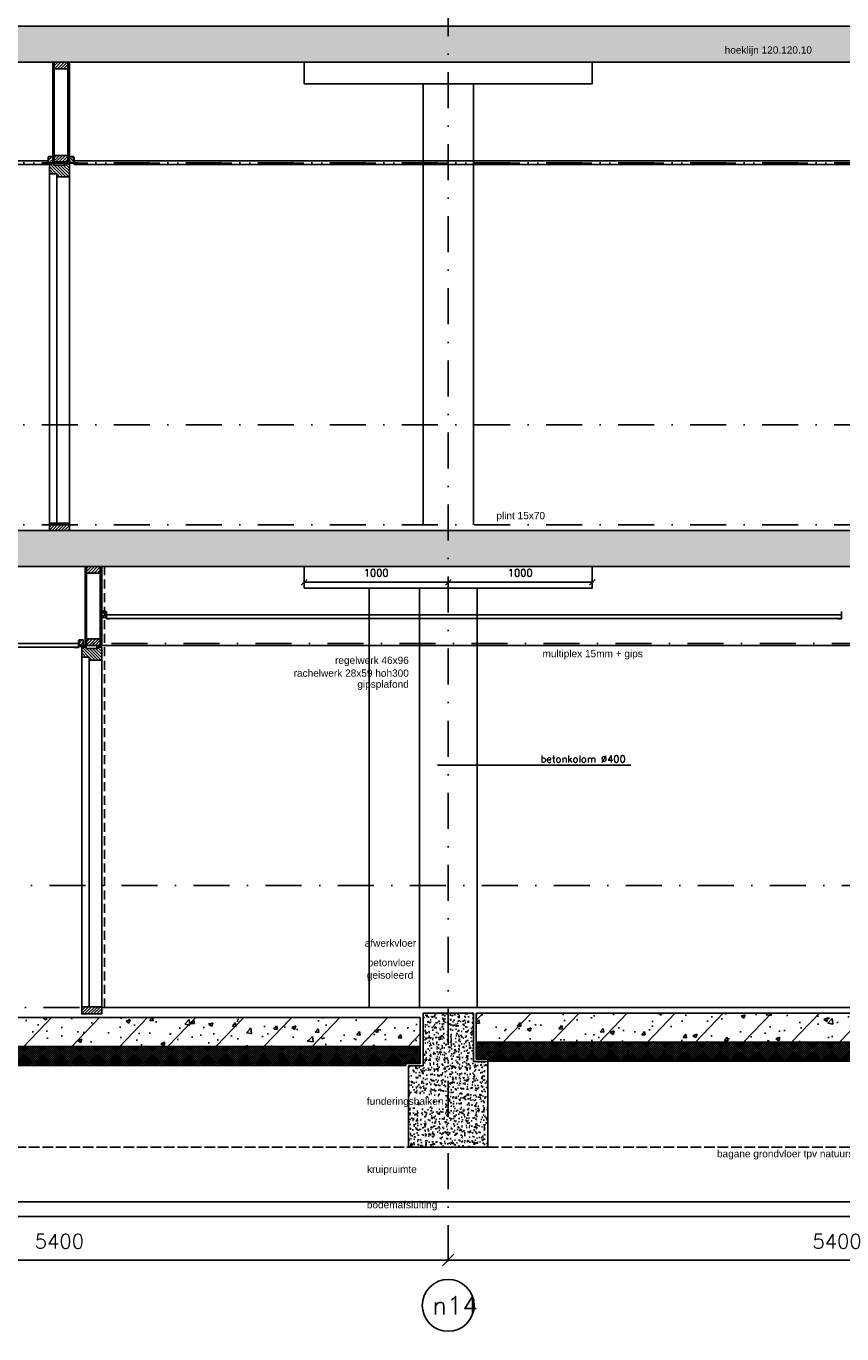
# Model space of a CAD drawing. Extents: x 0 to 317513, y 0 to 193913.
# Tile 34 of 105: x 222692 to 228355, y 90181 to 99256. Entities that reach past the tile are written whole.
import ezdxf
from ezdxf.enums import TextEntityAlignment as Align

# ---------------------------------------------------------------- set-up
doc = ezdxf.new("R2010")
doc.units = 0
doc.header["$LTSCALE"] = 20
doc.header["$MEASUREMENT"] = 0
doc.header["$PDSIZE"] = -1
for name, pattern in [('DASHDOT', [25, 12.5, -6.25, 0, -6.25]), ('DD1', [2.66667, 1.66667, -0.5, 0, -0.5]), ('HIDDEN2', [4.6875, 3.125, -1.5625])]:
    doc.linetypes.add(name, pattern=pattern)
doc.layers.get('0').update_dxf_attribs({"linetype": 'CONTINUOUS'})
doc.layers.get('DEFPOINTS').update_dxf_attribs({"linetype": 'CONTINUOUS'})
for name, color, linetype in [('A--01A1_ACEER', 1, 'CONTINUOUS'), ('A--A23--_F--3-', 9, 'CONTINUOUS'), ('A--A25--_F--3-', 9, 'CONTINUOUS'), ('A--A31--_F--3-', 9, 'CONTINUOUS'), ('A--A42--_F-23-', 9, 'CONTINUOUS'), ('A--L$7A3-_STRAMIEN', 3, 'CONTINUOUS'), ('A--L13D2_VLOEREN', 2, 'CONTINUOUS'), ('A--L21--_F-23-', 4, 'CONTINUOUS'), ('A--L22D2_BINNENWAND', 2, 'CONTINUOUS'), ('A--L22DC1_BINNENWAND', 1, 'HIDDEN2'), ('A--L23--', 7, 'CONTINUOUS'), ('A--L23--_F--3-', 7, 'CONTINUOUS'), ('A--L25--', 7, 'CONTINUOUS'), ('A--L25--_F-23-', 7, 'CONTINUOUS'), ('A--L28D1_KONSTRUKTIES', 1, 'CONTINUOUS'), ('A--L28DC1_KONSTRUKTIES', 1, 'HIDDEN2'), ('A--L31--', 2, 'CONTINUOUS'), ('A--L31--_F--3-', 7, 'CONTINUOUS'), ('A--L35--', 7, 'CONTINUOUS'), ('A--L35-D2-_PLAFONDS', 2, 'CONTINUOUS'), ('A--L35-D4-_PLAFONDS', 4, 'CONTINUOUS'), ('A--L42--', 7, 'CONTINUOUS'), ('A--L42--_F-23-', 7, 'CONTINUOUS'), ('A--M$1A-_F123-', 1, 'CONTINUOUS'), ('A--T$1A-_F123_20', 1, 'CONTINUOUS'), ('A--T$7A-_STRAMIEN', 2, 'CONTINUOUS'), ('A--T$7A8-_STRAMIEN', 8, 'DASHDOT'), ('A--T01A-25_TEKST', 2, 'CONTINUOUS'), ('STRAMIEN', 8, 'DD1'), ('X--LR---_CP', 7, 'CONTINUOUS')]:
    doc.layers.add(name, color=color, linetype=linetype)
doc.styles.add('ALFA-0_25', font='ROMANS')
doc.styles.add('EB2', font='ARIAL.TTF')
doc.styles.add('HIEMSTRA', font='romans.shx')
doc.dimstyles.get("Standard").update_dxf_attribs({"dimscale": 40, "dimtxt": 2.5, "dimasz": 2, "dimexe": 0.3, "dimexo": 0.3, "dimgap": 2, "dimtad": 1, "dimdec": 0, "dimzin": 0, "dimdsep": 46, "dimtxsty": 'HIEMSTRA', "dimblk1": 'OBLIQUE', "dimblk2": 'OBLIQUE', "dimsah": 1, "dimcen": 0.09, "dimdle": 0.3, "dimclrd": 1, "dimclre": 1, "dimclrt": 3, "dimadec": 0, "dimazin": 0, "dimtfac": 1, "dimtdec": 4, "dimtix": 1, "dimtmove": 2, "dimatfit": 3, "dimldrblk": 'OBLIQUE', "dimfxl": 0, "dimtvp": 625, "dimtolj": 1, "dimtzin": 0, "dimarcsym": 0})
pattern_1 = [(45, (0, 0), (-10.6066, 10.6066), [])]

# ---------------------------------------------------------------- blocks, each defined once
blk = doc.blocks.new('*U937')
at = {"layer": 'A--L23--_F--3-', "color": 2, "linetype": 'Continuous'}
blk.add_lwpolyline([(0, 0), (0, -20), (-14792.3, -20), (-14792.3, 0)], dxfattribs=at)
blk = doc.blocks.new('_OBLIQUE')
at = {"color": 0, "linetype": 'ByBlock'}
blk.add_line((-0.5, -0.5), (0.5, 0.5), dxfattribs=at)
blk = doc.blocks.new('*D117')
at = {"color": 1, "linetype": 'ByBlock'}
for p, q in [((225628.3, 95396.7), (224616.3, 95396.7)), ((224622.3, 95408.6), (224622.3, 95390.7)), ((225622.3, 95408.6), (225622.3, 95390.7))]:
    blk.add_line(p, q, dxfattribs=at)
at = {"layer": 'DEFPOINTS', "color": 0, "linetype": 'ByBlock'}
for p in [(224622.3, 95414.6), (224622.3, 95396.7), (225622.3, 95414.6)]:
    blk.add_point(p, dxfattribs=at)
at = {"color": 1, "linetype": 'ByBlock', "xscale": 40, "yscale": 40, "zscale": 40, "rotation": 180}
blk.add_blockref('_OBLIQUE', (224622.3, 95396.7), dxfattribs=at)
at = {"color": 1, "linetype": 'ByBlock', "xscale": 40, "yscale": 40, "zscale": 40}
blk.add_blockref('_OBLIQUE', (225622.3, 95396.7), dxfattribs=at)
at = {"color": 2, "linetype": 'ByBlock', "insert": (225122.3, 95461.7), "char_height": 50, "attachment_point": 5, "style": 'HIEMSTRA'}
blk.add_mtext('\\A1;1000', dxfattribs=at)
blk = doc.blocks.new('Q020259-')
at = {"layer": 'A--A25--_F--3-'}
h = blk.add_hatch(dxfattribs=at)
h.set_pattern_fill('ALFALINE', color=256, scale=15, style=0, pattern_type=2)
h.set_pattern_definition(pattern_1)
h.paths.add_polyline_path([(0, 0), (0, 46), (28, 46), (28, 0)])
at = {"layer": 'A--L25--_F-23-', "color": 2, "linetype": 'Continuous'}
blk.add_lwpolyline([(0, 0), (0, 46), (28, 46), (28, 0)], close=True, dxfattribs=at)
at = {"layer": 'X--LR---_CP'}
for p in [(0, 0), (0, 0), (28, 0)]:
    blk.add_point(p, dxfattribs=at)
blk = doc.blocks.new('*D118')
at = {"color": 1, "linetype": 'ByBlock'}
for p, q in [((225616.3, 95396.7), (226628.3, 95396.7)), ((225622.3, 95408.6), (225622.3, 95390.7)), ((226622.3, 95408.6), (226622.3, 95390.7))]:
    blk.add_line(p, q, dxfattribs=at)
at = {"layer": 'DEFPOINTS', "color": 0, "linetype": 'ByBlock'}
for p in [(225622.3, 95414.6), (226622.3, 95414.6), (226622.3, 95396.7)]:
    blk.add_point(p, dxfattribs=at)
at = {"color": 1, "linetype": 'ByBlock', "xscale": 40, "yscale": 40, "zscale": 40, "rotation": 180}
blk.add_blockref('_OBLIQUE', (225622.3, 95396.7), dxfattribs=at)
at = {"color": 1, "linetype": 'ByBlock', "xscale": 40, "yscale": 40, "zscale": 40}
blk.add_blockref('_OBLIQUE', (226622.3, 95396.7), dxfattribs=at)
at = {"color": 2, "linetype": 'ByBlock', "insert": (226122.3, 95461.7), "char_height": 50, "attachment_point": 5, "style": 'HIEMSTRA'}
blk.add_mtext('\\A1;1000', dxfattribs=at)
blk = doc.blocks.new('*U924')
at = {"layer": 'A--A42--_F-23-', "linetype": 'Continuous'}
h = blk.add_hatch(dxfattribs=at)
h.set_pattern_fill('ALFALINE', color=256, scale=40, style=0)
h.set_pattern_definition([(45, (-223211.343, -94958.398), (-28.284271, 28.284271), [])])
h.paths.add_polyline_path([(0, 0), (-5, 0), (-5, 547.5), (0, 547.5), (5, 547.5), (5, 0)])
at = {"layer": 'A--L42--_F-23-', "color": 2, "linetype": 'Continuous'}
for points in [[(0, 0), (-5, 0), (-5, 547.5), (0, 547.5)], [(0, 0), (5, 0), (5, 547.5), (0, 547.5)]]:
    blk.add_lwpolyline(points, dxfattribs=at)
blk = doc.blocks.new('Q020283-')
at = {"layer": 'A--A25--_F--3-'}
h = blk.add_hatch(dxfattribs=at)
h.set_pattern_fill('ALFALINE', color=256, scale=15, style=0, pattern_type=2)
h.set_pattern_definition(pattern_1)
h.paths.add_polyline_path([(0, 0), (0, 96), (46, 96), (46, 0)])
at = {"layer": 'A--L25--_F-23-', "color": 2, "linetype": 'Continuous'}
blk.add_lwpolyline([(0, 0), (0, 96), (46, 96), (46, 0)], close=True, dxfattribs=at)
at = {"layer": 'X--LR---_CP'}
for p in [(0, 0), (0, 0), (46, 0)]:
    blk.add_point(p, dxfattribs=at)
blk = doc.blocks.new('*U923')
at = {"layer": 'A--A42--_F-23-', "linetype": 'Continuous'}
h = blk.add_hatch(dxfattribs=at)
h.set_pattern_fill('ALFALINE', color=256, scale=40, style=0)
h.set_pattern_definition([(45, (-223105.343, -94958.398), (-28.284271, 28.284271), [])])
h.paths.add_polyline_path([(0, 0), (-5, 0), (-5, 547.5), (0, 547.5), (5, 547.5), (5, 0)])
at = {"layer": 'A--L42--_F-23-', "color": 2, "linetype": 'Continuous'}
for points in [[(0, 0), (-5, 0), (-5, 547.5), (0, 547.5)], [(0, 0), (5, 0), (5, 547.5), (0, 547.5)]]:
    blk.add_lwpolyline(points, dxfattribs=at)
blk = doc.blocks.new('*D175')
at = {"color": 1, "linetype": 'ByBlock'}
for p, q in [((225622.3, 90705), (225622.3, 90693)), ((225622.3, 90693), (231022.3, 90693)), ((231022.3, 90705), (231022.3, 90693))]:
    blk.add_line(p, q, dxfattribs=at)
at = {"layer": 'DEFPOINTS', "color": 0, "linetype": 'ByBlock'}
for p in [(225622.3, 90693), (231022.3, 90693), (231022.3, 90693)]:
    blk.add_point(p, dxfattribs=at)
at = {"color": 1, "linetype": 'ByBlock', "xscale": 80, "yscale": 80, "zscale": 80, "rotation": 180}
blk.add_blockref('_OBLIQUE', (225622.3, 90693), dxfattribs=at)
at = {"color": 1, "linetype": 'ByBlock', "xscale": 80, "yscale": 80, "zscale": 80}
blk.add_blockref('_OBLIQUE', (231022.3, 90693), dxfattribs=at)
at = {"color": 3, "linetype": 'ByBlock', "insert": (228322.3, 90823), "char_height": 100, "attachment_point": 5, "style": 'HIEMSTRA'}
blk.add_mtext('\\A1;5400', dxfattribs=at)
blk = doc.blocks.new('*D176')
at = {"color": 1, "linetype": 'ByBlock'}
for p, q in [((220222.3, 90705), (220222.3, 90693)), ((220222.3, 90693), (225622.3, 90693)), ((225622.3, 90705), (225622.3, 90693))]:
    blk.add_line(p, q, dxfattribs=at)
at = {"layer": 'DEFPOINTS', "color": 0, "linetype": 'ByBlock'}
for p in [(220222.3, 90693), (225622.3, 90693), (225622.3, 90693)]:
    blk.add_point(p, dxfattribs=at)
at = {"color": 1, "linetype": 'ByBlock', "xscale": 80, "yscale": 80, "zscale": 80, "rotation": 180}
blk.add_blockref('_OBLIQUE', (220222.3, 90693), dxfattribs=at)
at = {"color": 1, "linetype": 'ByBlock', "xscale": 80, "yscale": 80, "zscale": 80}
blk.add_blockref('_OBLIQUE', (225622.3, 90693), dxfattribs=at)
at = {"color": 3, "linetype": 'ByBlock', "insert": (222922.3, 90823), "char_height": 100, "attachment_point": 5, "style": 'HIEMSTRA'}
blk.add_mtext('\\A1;5400', dxfattribs=at)
blk = doc.blocks.new('*U874')
at = {"layer": 'A--A42--_F-23-', "linetype": 'Continuous'}
h = blk.add_hatch(dxfattribs=at)
h.set_pattern_fill('ALFALINE', color=256, scale=40, style=0)
h.set_pattern_definition([(45, (-222986.843, -98313.398), (-28.284271, 28.284271), [])])
h.paths.add_polyline_path([(0, 0), (-5, 0), (-5, 692.5), (0, 692.5), (5, 692.5), (5, 0)])
at = {"layer": 'A--L42--_F-23-', "color": 2, "linetype": 'Continuous'}
for points in [[(0, 0), (-5, 0), (-5, 692.5), (0, 692.5)], [(0, 0), (5, 0), (5, 692.5), (0, 692.5)]]:
    blk.add_lwpolyline(points, dxfattribs=at)
blk = doc.blocks.new('*U873')
at = {"layer": 'A--A42--_F-23-', "linetype": 'Continuous'}
h = blk.add_hatch(dxfattribs=at)
h.set_pattern_fill('ALFALINE', color=256, scale=40, style=0)
h.set_pattern_definition([(45, (-222880.843, -98313.398), (-28.284271, 28.284271), [])])
h.paths.add_polyline_path([(0, 0), (-5, 0), (-5, 692.5), (0, 692.5), (5, 692.5), (5, 0)])
at = {"layer": 'A--L42--_F-23-', "color": 2, "linetype": 'Continuous'}
for points in [[(0, 0), (-5, 0), (-5, 692.5), (0, 692.5)], [(0, 0), (5, 0), (5, 692.5), (0, 692.5)]]:
    blk.add_lwpolyline(points, dxfattribs=at)

msp = doc.modelspace()

# ---------------------------------------------------------------- hatches: boundary and pattern name
at = {"layer": 'A--A23--_F--3-'}
h = msp.add_hatch(dxfattribs=at)
h.set_pattern_fill('ALFABET', color=256, scale=20, angle=1, style=0, pattern_type=2)
h.set_pattern_definition([(46, (155667.74, 3500), (-86.32078, 83.359), []), (51, (155667.74, 3500), (143.64922, -10.04493), [15, -165]), (356, (155667.74, 3500), (-30.37155, 149.9312), [12, -132]), (101.4514, (155679.71, 3499.16), (113.27778, 139.88618), [12.74804, -140.22842]), (47.1842, (155667.04, 3540), (213.99344, -29.37358), [22.5, -247.5]), (97.6356, (155684.88, 3537.55), (183.50393, 198.05632), [19.12206, -210.3426]), (352.1842, (155667.04, 3540), (183.50378, 198.05647), [18, -198]), (22, (155687.21, 3530.34), (120.76856, -78.42802), [15, -165]), (327, (155687.21, 3530.34), (46.12453, 145.8572), [12, -132]), (72.4514, (155697.28, 3523.81), (166.89315, 67.42906), [12.74804, -140.22842]), (38.5, (155667.74, 3500), (1.26964, 66.611074), [0, -130.4, 0, -134, 0, -132.5]), (8.5, (155667.74, 3500), (51.229207, 79.788568), [0, -76.4, 0, -127.4, 0, -50.5]), (328.5, (155623.15, 3499.22), (106.826954, -2.64699), [0, -50, 0, -156, 0, -207]), (318.5, (155603.15, 3498.87), (116.270055, 22.05355), [0, -65, 0, -103.6, 0, -147]), (318.5, (155603.15, 3498.87), (116.270055, 22.05355), [0, -65, 0, -103.6, 0, -147])])
h.paths.add_polyline_path([(209240.2, 99005.9), (234483.3, 99005.9), (234483.2, 99255.9), (209240.2, 99255.9)])
h = msp.add_hatch(dxfattribs=at)
h.set_pattern_fill('ALFABET', color=256, scale=20, angle=1, style=0, pattern_type=2)
h.set_pattern_definition([(46, (157742.79, 1e-11), (-86.32078, 83.359), []), (51, (157742.79, 1e-11), (143.64922, -10.04493), [15, -165]), (356, (157742.8, 1e-11), (-30.37155, 149.9312), [12, -132]), (101.4514, (157754.76, -0.84), (113.27778, 139.88618), [12.74804, -140.22842]), (47.1842, (157742.1, 40), (213.99344, -29.37358), [22.5, -247.5]), (97.6356, (157759.93, 37.55), (183.50393, 198.05632), [19.12206, -210.3426]), (352.1842, (157742.1, 40), (183.50378, 198.05647), [18, -198]), (22, (157762.27, 30.34), (120.76856, -78.42802), [15, -165]), (327, (157762.27, 30.34), (46.12453, 145.8572), [12, -132]), (72.4514, (157772.33, 23.81), (166.89315, 67.42906), [12.74804, -140.22842]), (38.5, (157742.793, 1e-11), (1.26964, 66.611074), [0, -130.4, 0, -134, 0, -132.5]), (8.5, (157742.79, 1e-11), (51.229207, 79.788568), [0, -76.4, 0, -127.4, 0, -50.5]), (328.5, (157698.2, -0.78), (106.826954, -2.64699), [0, -50, 0, -156, 0, -207]), (318.5, (157678.2, -1.13), (116.270055, 22.05355), [0, -65, 0, -103.6, 0, -147]), (318.5, (157678.2, -1.13), (116.270055, 22.05355), [0, -65, 0, -103.6, 0, -147])])
h.paths.add_polyline_path([(217087.3, 95505.9), (235170.5, 95505.9), (235170.5, 95755.9), (217087.3, 95755.9)])
h = msp.add_hatch(dxfattribs=at)
h.set_pattern_fill('AR-CONC', color=256, scale=10, style=0, pattern_type=2)
h.set_pattern_definition([(130, (398669.855, 0), (-71.726018, -6.275213), [7.5, -82.5]), (185, (398669.855, 0), (13.875133, 75.219213), [6, -66]), (79.5486, (398663.88, -0.52), (-57.850938, 68.943954), [6.37402, -70.11421]), (133.8158, (398669.855, 20), (-106.724105, -16.5519), [11.25, -123.75]), (83.3644, (398660.96, 18.62), (-93.46627, 97.411787), [9.56103, -105.1713]), (188.8158, (398669.85, 20), (-93.466195, 97.41186), [9, -99]), (159, (398659.855, 15), (-59.690705, -40.261889), [7.5, -82.5]), (214, (398659.855, 15), (-24.331533, 72.515005), [6, -66]), (108.5486, (398654.88, 11.645), (-84.022263, 32.25305), [6.37402, -70.11421]), (142.5, (398669.855, 0), (-1.2159855, 33.2893854), [0, -65.2, 0, -67, 0, -66.25]), (172.5, (398669.855, 0), (-26.306954, 39.441171), [0, -38.2, 0, -63.7, 0, -25.25]), (212.5, (398692.155, 0), (-53.3822436, -2.255487), [0, -25, 0, -78, 0, -103.5]), (222.5, (398702.155, 0), (-58.318617, 10.010498), [0, -32.5, 0, -51.8, 0, -73.5])])
h.paths.add_polyline_path([(225797.3, 92405.9), (225447.3, 92405.9), (225447.3, 92040.9), (225347.3, 92040.9), (225347.3, 91475.9), (225897.3, 91475.9), (225897.3, 92070.9), (225797.3, 92070.9)])
h = msp.add_hatch(dxfattribs=at)
h.set_pattern_fill('ALFABET', color=256, scale=40, angle=1, style=0, pattern_type=2)
h.set_pattern_definition([(46, (70901.5, 1e-11), (-172.64155, 166.718), []), (51, (70901.5, 1e-11), (287.29845, -20.08986), [30, -330]), (356, (70901.5, 1e-11), (-60.7431, 299.8624), [24, -264]), (101.4514, (70925.44, -1.67), (226.55556, 279.77237), [25.49608, -280.45684]), (47.1842, (70900.1, 80), (427.9869, -58.74715), [45, -495]), (97.6356, (70935.76, 75.1), (367.0079, 396.11265), [38.2441, -420.6852]), (352.1842, (70900.1, 80), (367.0076, 396.1129), [36, -396]), (22, (70940.44, 60.7), (241.53712, -156.85604), [30, -330]), (327, (70940.44, 60.7), (92.24906, 291.7144), [24, -264]), (72.4514, (70960.57, 47.62), (333.7863, 134.8581), [25.49608, -280.45684]), (38.5, (70901.49, 1e-11), (2.53928, 133.22215), [0, -260.8, 0, -268, 0, -265]), (8.5, (70901.5, 1e-11), (102.45841, 159.57714), [0, -152.8, 0, -254.8, 0, -101]), (328.5, (70812.31, -1.56), (213.65391, -5.29398), [0, -100, 0, -312, 0, -414]), (318.5, (70772.31, -2.25), (232.54011, 44.1071), [0, -130, 0, -207.2, 0, -294]), (318.5, (70772.31, -2.25), (232.54011, 44.1071), [0, -130, 0, -207.2, 0, -294])])
h.paths.add_polyline_path([(232052.3, 92205.9), (225817.3, 92205.9), (225817.3, 92405.9), (232052.3, 92405.9)])
h = msp.add_hatch(dxfattribs=at)
h.set_pattern_fill('ALFABET', color=256, scale=40, angle=1, style=0, pattern_type=2)
h.set_pattern_definition([(46, (202577.25, 93821.48), (-172.6416, 166.718), []), (51, (202577.25, 93821.48), (287.2984, -20.0899), [30, -330]), (356, (202577.25, 93821.48), (-60.743, 299.8624), [24, -264]), (101.4514, (202601.2, 93819.8), (226.5556, 279.7724), [25.496, -280.457]), (47.1842, (202575.86, 93901.46), (427.987, -58.747), [45, -495]), (97.6356, (202611.52, 93896.57), (367.008, 396.113), [38.244, -420.685]), (352.1842, (202575.86, 93901.46), (367.0076, 396.113), [36, -396]), (22, (202616.2, 93882.17), (241.5371, -156.856), [30, -330]), (327, (202616.2, 93882.17), (92.249, 291.7144), [24, -264]), (72.4514, (202636.33, 93869.1), (333.7863, 134.858), [25.496, -280.457]), (38.5, (202577.25, 93821.48), (2.5393, 133.22215), [0, -260.8, 0, -268, 0, -265]), (8.5, (202577.25, 93821.48), (102.4584, 159.5771), [0, -152.8, 0, -254.8, 0, -101]), (328.5, (202488.07, 93819.92), (213.6539, -5.294), [0, -100, 0, -312, 0, -414]), (318.5, (202448.07, 93819.22), (232.5401, 44.1071), [0, -130, 0, -207.2, 0, -294]), (318.5, (202448.07, 93819.22), (232.5401, 44.1071), [0, -130, 0, -207.2, 0, -294])])
h.paths.add_polyline_path([(220417.3, 92175.9), (225427.3, 92175.9), (225427.3, 92375.9), (220417.3, 92375.9)])
h = msp.add_hatch(dxfattribs=at)
h.set_pattern_fill('ALFAKRS', color=256, scale=10, style=0, pattern_type=2)
h.set_pattern_definition([(135, (304053.387, 1e-11), (7.0710678, 7.0710678), []), (45, (304053.387, 1e-11), (7.0710678, -7.0710678), [])])
h.paths.add_polyline_path([(226717.5, 92073.9), (232052.3, 92073.9), (232052.3, 92205.9), (225817.3, 92205.9), (225817.3, 92085.9), (225897.3, 92085.9), (225897.3, 92073.9)])
h = msp.add_hatch(dxfattribs=at)
h.set_pattern_fill('ALFAKRS', color=256, scale=10, style=0, pattern_type=2)
h.set_pattern_definition([(45, (156105.011, 10), (-7.0710678, 7.0710678), []), (135, (156105.011, 10), (-7.0710678, -7.0710678), [])])
h.paths.add_polyline_path([(225327.3, 92043.9), (220417.3, 92043.9), (220417.3, 92175.9), (225427.3, 92175.9), (225427.3, 92055.9), (225327.3, 92055.9)])
at = {"layer": 'A--A31--_F--3-'}
h = msp.add_hatch(dxfattribs=at)
h.set_pattern_fill('ALFALINE', color=256, scale=15, style=0, pattern_type=2)
h.set_pattern_definition([(135, (223024.938, 98300.898), (10.6066, 10.6066), [])])
h.paths.add_polyline_path([(222855, 98231.9), (222852.8, 98234), (222852.8, 98291.9), (222852.8, 98300.9), (222872.8, 98300.9), (222882.8, 98300.9), (222882.8, 98291.9), (222961.8, 98291.9), (222961.8, 98300.9), (222991.8, 98300.9), (222991.8, 98227.9), (222991.8, 98211.9), (222990.8, 98210.9), (222904.8, 98210.9), (222903.8, 98211.9), (222903.8, 98219.9), (222903.8, 98231.2), (222903.1, 98231.9)])
h = msp.add_hatch(dxfattribs=at)
h.set_pattern_fill('ALFALINE', color=256, scale=15, style=0, pattern_type=2)
h.set_pattern_definition([(45, (191359.55, 97166.477), (-10.606602, 10.606602), [])])
h.paths.add_polyline_path([(222991.8, 95755.9), (222991.8, 95805.9), (222852.8, 95805.9), (222852.8, 95755.9)])
h = msp.add_hatch(dxfattribs=at)
h.set_pattern_fill('ALFALINE', color=256, scale=15, style=0, pattern_type=2)
h.set_pattern_definition([(135, (223249.438, 94945.898), (10.6066, 10.6066), [])])
h.paths.add_polyline_path([(223079.5, 94876.9), (223077.3, 94879), (223077.3, 94936.9), (223077.3, 94945.9), (223097.3, 94945.9), (223107.3, 94945.9), (223107.3, 94936.9), (223186.3, 94936.9), (223186.3, 94945.9), (223216.3, 94945.9), (223216.3, 94872.9), (223216.3, 94856.9), (223215.3, 94855.9), (223129.3, 94855.9), (223128.3, 94856.9), (223128.3, 94864.9), (223128.3, 94876.2), (223127.6, 94876.9)])
h = msp.add_hatch(dxfattribs=at)
h.set_pattern_fill('ALFALINE', color=256, scale=15, style=0, pattern_type=2)
h.set_pattern_definition([(45, (191584.05, 93811.477), (-10.606602, 10.606602), [])])
h.paths.add_polyline_path([(223216.3, 92400.9), (223216.3, 92450.9), (223077.3, 92450.9), (223077.3, 92400.9)])

# ---------------------------------------------------------------- linework, layer by layer
at = {"layer": 'A--01A1_ACEER'}
for p, q in [((225447.3, 95795.9), (225447.3, 98855.9)), ((222852.8, 95780.9), (222852.8, 98300.9)), ((222991.8, 95800.9), (222991.8, 98300.9)), ((222903.8, 95800.9), (222903.8, 98211.9)), ((223055.1, 94957), (232739.5, 94958.9)), ((223077.3, 92425.9), (223077.3, 94945.9)), ((223216.3, 92445.9), (223216.3, 94945.9)), ((223128.3, 92445.9), (223128.3, 94856.9))]:
    msp.add_line(p, q, dxfattribs=at)
at = {"layer": 'A--L$7A3-_STRAMIEN', "linetype": 'Continuous'}
msp.add_ellipse((225622.3, 90378.3), major_axis=(127.3, 127.3), ratio=1, dxfattribs=at)
at = {"layer": 'A--L13D2_VLOEREN'}
msp.add_line((228933.3, 92445.9), (223216.3, 92445.9), dxfattribs=at)
at = {"layer": 'A--L21--_F-23-', "linetype": 'Continuous'}
for points in [[(209240.2, 99005.9), (234483.3, 99005.9), (234483.2, 99255.9), (209240.2, 99255.9)], [(217087.3, 95505.9), (235170.5, 95505.9), (235170.5, 95755.9), (217087.3, 95755.9)], [(225797.3, 92405.9), (225447.3, 92405.9), (225447.3, 92040.9), (225347.3, 92040.9), (225347.3, 91475.9), (225897.3, 91475.9), (225897.3, 92070.9), (225797.3, 92070.9), (225797.3, 92405.9)], [(232052.3, 92205.9), (225817.3, 92205.9), (225817.3, 92405.9), (232052.3, 92405.9)], [(220417.3, 92175.9), (225427.3, 92175.9), (225427.3, 92375.9), (220417.3, 92375.9)]]:
    msp.add_lwpolyline(points, close=True, dxfattribs=at)
at = {"layer": 'A--L22D2_BINNENWAND'}
msp.add_line((225072.3, 92445.9), (225072.3, 95355.9), dxfattribs=at)
at = {"layer": 'A--L22DC1_BINNENWAND'}
msp.add_line((223236.3, 92445.9), (223236.3, 95505.9), dxfattribs=at)
at = {"layer": 'A--L23--'}
for points in [[(226717.5, 92073.9), (232052.3, 92073.9), (232052.3, 92205.9), (225817.3, 92205.9), (225817.3, 92085.9), (225897.3, 92085.9), (225897.3, 92073.9)], [(225327.3, 92043.9), (220417.3, 92043.9), (220417.3, 92175.9), (225427.3, 92175.9), (225427.3, 92055.9), (225327.3, 92055.9), (225327.3, 92043.9)]]:
    msp.add_lwpolyline(points, close=True, dxfattribs=at)
at = {"layer": 'A--L28D1_KONSTRUKTIES'}
for p, q in [((225797.3, 95795.9), (225797.3, 98855.9)), ((225422.3, 92445.9), (225422.3, 95355.9)), ((225822.3, 92445.9), (225822.3, 95355.9))]:
    msp.add_line(p, q, dxfattribs=at)
for points in [[(226622.3, 99005.9), (226622.3, 98855.9), (224622.3, 98855.9), (224622.3, 99005.9)], [(226622.3, 95505.9), (226622.3, 95355.9), (224622.3, 95355.9), (224622.3, 95505.9)]]:
    msp.add_lwpolyline(points, dxfattribs=at)
at = {"layer": 'A--L28DC1_KONSTRUKTIES'}
for p, q in [((225897.3, 92085.9), (232050.3, 92085.9)), ((231972.3, 91475.9), (169722.3, 91475.9)), ((216335.8, 91475.9), (231972.3, 91475.9))]:
    msp.add_line(p, q, dxfattribs=at)
at = {"layer": 'A--L31--'}
for points in [[(226300.4, 90995.9), (144928, 90995.9), (144928, 91095.9), (226300.4, 91095.9)], [(226276.6, 91095.9), (238147.3, 91095.9), (238147.3, 90995.9), (226276.6, 90995.9)]]:
    msp.add_lwpolyline(points, dxfattribs=at)
at = {"layer": 'A--L31--_F--3-', "color": 2, "linetype": 'Continuous'}
for points in [[(222855, 98231.9), (222852.8, 98234), (222852.8, 98291.9), (222852.8, 98300.9), (222872.8, 98300.9), (222882.8, 98300.9), (222882.8, 98291.9), (222961.8, 98291.9), (222961.8, 98300.9), (222991.8, 98300.9), (222991.8, 98227.9), (222991.8, 98211.9), (222990.8, 98210.9), (222904.8, 98210.9), (222903.8, 98211.9), (222903.8, 98219.9), (222903.8, 98231.2), (222903.1, 98231.9)], [(223079.5, 94876.9), (223077.3, 94879), (223077.3, 94936.9), (223077.3, 94945.9), (223097.3, 94945.9), (223107.3, 94945.9), (223107.3, 94936.9), (223186.3, 94936.9), (223186.3, 94945.9), (223216.3, 94945.9), (223216.3, 94872.9), (223216.3, 94856.9), (223215.3, 94855.9), (223129.3, 94855.9), (223128.3, 94856.9), (223128.3, 94864.9), (223128.3, 94876.2), (223127.6, 94876.9)]]:
    msp.add_lwpolyline(points, close=True, dxfattribs=at)
at = {"layer": 'A--L35--', "color": 2, "linetype": 'Continuous'}
for points in [[(222991.8, 95755.9), (222991.8, 95805.9), (222852.8, 95805.9), (222852.8, 95755.9)], [(223216.3, 92400.9), (223216.3, 92450.9), (223077.3, 92450.9), (223077.3, 92400.9)]]:
    msp.add_lwpolyline(points, close=True, dxfattribs=at)
at = {"layer": 'A--L35-D2-_PLAFONDS'}
for points in [[(222843.6, 98295.9), (220377.1, 98295.9), (220377.1, 98320.9), (222843.6, 98320.9)], [(223024.1, 98320.9), (232401.5, 98320.9), (232401.5, 98295.9), (223024.1, 98295.9)], [(223248.6, 95171.1), (228353.1, 95171.1)], [(228353.1, 95146.1), (223248.6, 95146.1)], [(220593.2, 94970.9), (223055.1, 94970.9)], [(223055.1, 94945.9), (220593.2, 94945.9)]]:
    msp.add_lwpolyline(points, dxfattribs=at)
for points in [[(222882.8, 98291.9), (222958.8, 98291.9), (222958.8, 98313.4), (222882.8, 98313.4)], [(223107.3, 94936.9), (223183.3, 94936.9), (223183.3, 94958.4), (223107.3, 94958.4)]]:
    msp.add_lwpolyline(points, close=True, dxfattribs=at)
at = {"layer": 'A--L35-D4-_PLAFONDS'}
for p, q in [((222814.5, 98295.9), (222843.6, 98295.9)), ((222843.6, 98295.9), (222843.6, 98345.9)), ((223024.1, 98295.9), (223024.1, 98345.9)), ((223053.2, 98295.9), (223024.1, 98295.9)), ((223248.6, 95143.9), (223248.6, 95193.9)), ((223273.6, 95143.9), (223248.6, 95143.9)), ((228328.1, 95143.9), (228353.1, 95143.9)), ((228353.1, 95143.9), (228353.1, 95193.9)), ((223026, 94943.4), (223055.1, 94943.4)), ((223055.1, 94943.4), (223055.1, 94993.4))]:
    msp.add_line(p, q, dxfattribs=at)
at = {"layer": 'A--T$7A8-_STRAMIEN', "color": 8}
for p, q in [((246123.5, 98304.4), (144211.7, 98304.4)), ((289117.5, 93292.4), (144211.7, 93292.4))]:
    msp.add_line(p, q, dxfattribs=at)
at = {"layer": 'A--T01A-25_TEKST'}
msp.add_line((226889.6, 94126.4), (225547.2, 94126.4), dxfattribs=at)
at = {"layer": 'STRAMIEN', "linetype": 'DASHDOT'}
for p, q in [((225622.3, 109939.1), (225622.3, 90566.6)), ((139283.9, 98307.9), (241970.6, 98307.9)), ((139283.9, 96489.1), (241970.6, 96489.1)), ((139283.9, 95795.9), (241970.6, 95795.9)), ((170273.1, 94970.9), (241970.6, 94970.9)), ((139295.6, 92445.9), (241970.6, 92445.9)), ((208052.5, 91095.9), (241970.6, 91095.9))]:
    msp.add_line(p, q, dxfattribs=at)

# ---------------------------------------------------------------- block references
at = {"layer": 'A--L23--', "color": 2, "linetype": 'Continuous'}
msp.add_blockref('*U937', (235129.6, 95775.9), dxfattribs=at)
at = {"layer": 'A--L25--', "xscale": -1, "rotation": 90}
for p in [(222981.8, 99005.9), (222981.8, 98359.4), (223206.3, 95505.9), (223206.3, 95004.4)]:
    msp.add_blockref('Q020283-', p, dxfattribs=at)
at = {"layer": 'A--L25--'}
for p in [(222847.8, 98305.4), (223059.3, 94950.4)]:
    msp.add_blockref('Q020259-', p, dxfattribs=at)
at = {"layer": 'A--L25--', "xscale": -1}
for p in [(223019.8, 98305.4), (223244.3, 95150.9), (223244.3, 95150.9)]:
    msp.add_blockref('Q020259-', p, dxfattribs=at)
at = {"layer": 'A--L42--'}
for name, p in [('*U873', (222880.8, 98313.4)), ('*U874', (222986.8, 98313.4)), ('*U923', (223105.3, 94958.4)), ('*U924', (223211.3, 94958.4))]:
    msp.add_blockref(name, p, dxfattribs=at)

# ---------------------------------------------------------------- texts
at = {"layer": 'A--T$1A-_F123_20', "style": 'EB2'}
for s, p in [('hoeklijn 120.120.10', (227541.8, 99065.4)), ('plint 15x70', (225956.6, 95834)), ('multiplex 15mm + gips ', (226276.7, 94876.5)), ('regelwerk 46x96', (224836.3, 94830.1)), ('rachelwerk 28x59 hoh300', (224549, 94741.2)), ('gipsplafond', (224991.1, 94664.6)), ('bagane grondvloer tpv natuursteen 30mm lager leggen  ', (227488, 91406.1))]:
    msp.add_text(s, height=50, dxfattribs=at).set_placement(p)
for s, p in [('afwerkvloer ', (225419, 92867.5)), ('betonvloer', (225389, 92732)), ('geisoleerd', (225379.1, 92645.5)), ('funderingsbalken', (225589.1, 91770.2)), ('kruipruimte', (225404.4, 91297.9)), ('bodemafsluiting', (225546.4, 91051.8))]:
    msp.add_text(s, height=50, dxfattribs=at).set_placement(p, align=Align.RIGHT)
at = {"layer": 'A--T$7A-_STRAMIEN', "style": 'ALFA-0_25'}
msp.add_text('n14', height=125, dxfattribs=at).set_placement((225670, 90378.3), align=Align.MIDDLE_CENTER)
at = {"layer": 'A--T01A-25_TEKST', "style": 'HIEMSTRA'}
msp.add_text('betonkolom %%C400', height=50, dxfattribs=at).set_placement((226262.8, 94145))

# ---------------------------------------------------------------- dimensions: what is measured, and where the dimension line sits
at = {"layer": 'A--M$1A-_F123-'}
for base, p1, p2, override, picture, middle in [((224622.3, 95396.7), (225622.3, 95414.6), (224622.3, 95414.6), {"dimscale": 20, "dimclrt": 2}, '*D117', (225122.3, 95461.7)), ((226622.3, 95396.7), (225622.3, 95414.6), (226622.3, 95414.6), {"dimscale": 20, "dimclrt": 2}, '*D118', (226122.3, 95461.7)), ((225622.3, 90693), (220222.3, 90693), (225622.3, 90693), {"dimexe": 0, "dimcen": 0, "dimdle": 0, "dimtfac": 0.75, "dimtvp": 1.5}, '*D176', (222922.3, 90823)), ((231022.3, 90693), (225622.3, 90693), (231022.3, 90693), {"dimexe": 0, "dimcen": 0, "dimdle": 0, "dimtfac": 0.75, "dimtvp": 1.5}, '*D175', (228322.3, 90823))]:
    dim = msp.add_linear_dim(base=base, p1=p1, p2=p2, dimstyle='Standard', override=override, dxfattribs=at)
    dim.commit()
    dim.dimension.update_dxf_attribs({"geometry": picture, "text_midpoint": middle})

doc.saveas('drawing.dxf')
